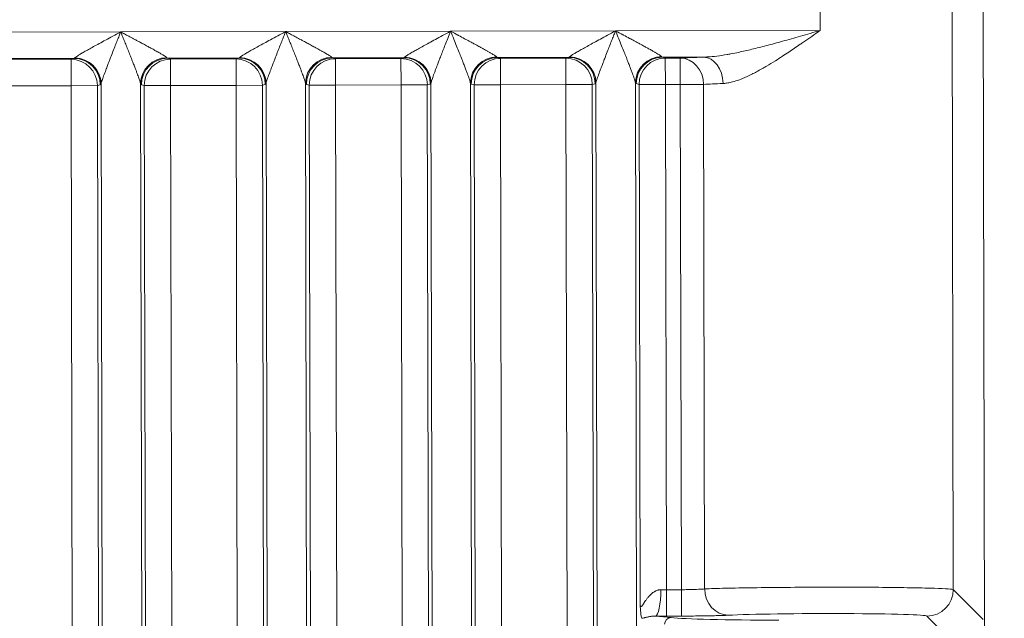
# Model space of a CAD drawing. Header units: inches. Extents: x 1 to 669, y 0 to 417.
# Tile 255 of 256: x 324.232 to 325.627, y 288.758 to 289.606. Entities that reach past the tile are written whole.
import ezdxf

# ---------------------------------------------------------------- set-up
doc = ezdxf.new("R2010")
doc.units = ezdxf.units.IN
doc.header["$LTSCALE"] = 12
doc.header["$MEASUREMENT"] = 0
doc.layers.get('0').update_dxf_attribs({"linetype": 'CONTINUOUS'})
doc.layers.add('D', color=2, linetype='CONTINUOUS')
doc.layers.add('X', color=1, linetype='CONTINUOUS')
doc.styles.get("Standard").update_dxf_attribs({"font": 'SIMPLEX.SHX', "width": 0.875})
doc.dimstyles.new('STANDARD$0', dxfattribs={"dimscale": 32, "dimtxt": 0.09375, "dimasz": 0.0625, "dimexe": 0.03125, "dimexo": 0.03125, "dimgap": 0.03125, "dimtad": 1, "dimtih": 1, "dimtoh": 1, "dimdec": 4, "dimzin": 12, "dimdsep": 46, "dimlunit": 5, "dimtxsty": 'Standard', "dimcen": -0.03125, "dimclrd": 256, "dimclre": 256, "dimclrt": 256, "dimadec": 0, "dimazin": 0, "dimtfac": 0.875, "dimtdec": 4, "dimtofl": 0, "dimtmove": 0, "dimatfit": 3, "dimfxl": 0, "dimtolj": 1, "dimtzin": 12, "dimlwd": 13, "dimlwe": 13, "dimarcsym": 0})

# ---------------------------------------------------------------- blocks, each defined once
blk = doc.blocks.new('*D70')
at = {"layer": 'D', "lineweight": 13}
for p, q in [((326.4905, 290.2836), (424.5308, 290.2836)), ((423.5308, 288.2836), (423.5308, 251.8455)), ((423.5308, 170.7758), (423.5308, 243.7205)), ((367.385, 168.7758), (424.5308, 168.7758))]:
    blk.add_line(p, q, dxfattribs=at)
at = {"layer": 'D'}
for points in [[(423.1975, 288.2836), (423.8642, 288.2836), (423.5308, 290.2836)], [(423.1975, 170.7758), (423.8642, 170.7758), (423.5308, 168.7758)]]:
    blk.add_solid(points, dxfattribs=at)
at = {"layer": 'D', "insert": (423.5308, 247.783), "char_height": 3, "attachment_point": 5}
blk.add_mtext('\\A1;121{\\H0.875x;\\S1/2;}{}{\\C2;%%p1}', dxfattribs=at)
blk = doc.blocks.new('GASTRAIN RIGHT')
at = {"layer": 'X', "lineweight": 0}
for p, q in [((304.7834, 302.2488), (304.783, 302.4708)), ((304.9719, 301.4574), (304.9698, 302.4712)), ((305.0217, 298.7519), (305.0139, 302.4713)), ((303.5594, 302.2462), (303.793, 302.2467)), ((303.793, 302.2467), (304.0265, 302.2472)), ((304.0265, 302.2472), (304.2601, 302.2477)), ((304.2601, 302.2477), (304.4937, 302.2482)), ((304.4937, 302.2482), (304.7834, 302.2488)), ((303.6258, 302.209), (303.7267, 302.2092)), ((303.6299, 302.2078), (303.7227, 302.208)), ((303.7267, 302.2092), (303.7227, 302.208)), ((303.7227, 302.1706), (303.7227, 302.208)), ((303.8593, 302.2095), (303.9603, 302.2097)), ((303.8634, 302.2083), (303.8593, 302.2095)), ((303.9562, 302.2084), (303.8634, 302.2083)), ((303.8635, 302.1709), (303.8634, 302.2083)), ((303.9603, 302.2097), (303.9562, 302.2084)), ((303.9563, 302.1711), (303.9562, 302.2084)), ((304.0929, 302.21), (304.1939, 302.2102)), ((304.097, 302.2087), (304.0929, 302.21)), ((304.1898, 302.2089), (304.097, 302.2087)), ((304.0971, 302.1714), (304.097, 302.2087)), ((304.1939, 302.2102), (304.1898, 302.2089)), ((304.1899, 302.1716), (304.1898, 302.2089)), ((304.3265, 302.2104), (304.4274, 302.2107)), ((304.3306, 302.2092), (304.3265, 302.2104)), ((304.3306, 302.2092), (304.4234, 302.2094)), ((304.3306, 302.1719), (304.3306, 302.2092)), ((304.4274, 302.2107), (304.4234, 302.2094)), ((304.4234, 302.1721), (304.4234, 302.2094)), ((304.56, 302.2109), (304.6182, 302.2111)), ((304.5641, 302.2097), (304.56, 302.2109)), ((304.5641, 302.2097), (304.5852, 302.2098)), ((304.5642, 302.1724), (304.5641, 302.2097)), ((304.5853, 302.1724), (304.5852, 302.2098)), ((303.828, 298.8431), (303.821, 302.1735)), ((304.0057, 298.8435), (303.9988, 302.1739)), ((304.0616, 298.8436), (304.0546, 302.174)), ((304.2323, 302.1744), (304.2393, 298.844)), ((304.2951, 298.8441), (304.2882, 302.1745)), ((304.4659, 302.1749), (304.4729, 298.8445)), ((304.5287, 298.8446), (304.5217, 302.175)), ((304.527, 302.1723), (304.5229, 302.1735)), ((303.7227, 302.1706), (303.6299, 302.1704)), ((303.76, 302.1707), (303.7227, 302.1706)), ((303.7227, 302.1706), (303.7296, 298.8669)), ((303.76, 302.1707), (303.7641, 302.1719)), ((303.76, 302.1707), (303.7669, 298.867)), ((303.7652, 302.1734), (303.7722, 298.843)), ((303.8263, 302.1708), (303.8222, 302.172)), ((303.8635, 302.1709), (303.8263, 302.1708)), ((303.8332, 298.8671), (303.8263, 302.1708)), ((303.8635, 302.1709), (303.9563, 302.1711)), ((303.8704, 298.8672), (303.8635, 302.1709)), ((303.9935, 302.1712), (303.9563, 302.1711)), ((303.9632, 298.8674), (303.9563, 302.1711)), ((303.9935, 302.1712), (303.9976, 302.1724)), ((303.9935, 302.1712), (304.0004, 298.8675)), ((304.0598, 302.1713), (304.0558, 302.1725)), ((304.0971, 302.1714), (304.0598, 302.1713)), ((304.0668, 298.8676), (304.0598, 302.1713)), ((304.0971, 302.1714), (304.1899, 302.1716)), ((304.104, 298.8677), (304.0971, 302.1714)), ((304.2271, 302.1717), (304.1899, 302.1716)), ((304.1968, 298.8679), (304.1899, 302.1716)), ((304.2271, 302.1717), (304.2312, 302.1729)), ((304.234, 298.868), (304.2271, 302.1717)), ((304.2934, 302.1718), (304.2893, 302.173)), ((304.3306, 302.1719), (304.2934, 302.1718)), ((304.3003, 298.8681), (304.2934, 302.1718)), ((304.4234, 302.1721), (304.3306, 302.1719)), ((304.3306, 302.1719), (304.3376, 298.8682)), ((304.4303, 298.8684), (304.4234, 302.1721)), ((304.4607, 302.1721), (304.4234, 302.1721)), ((304.4607, 302.1721), (304.4648, 302.1734)), ((304.4607, 302.1721), (304.4676, 298.8684)), ((304.5642, 302.1724), (304.527, 302.1723)), ((304.5285, 301.4355), (304.527, 302.1723)), ((304.5657, 301.4573), (304.5642, 302.1724)), ((304.5853, 302.1724), (304.5642, 302.1724)), ((304.6183, 302.1725), (304.5853, 302.1724)), ((304.5868, 301.4573), (304.5853, 302.1724)), ((304.6183, 302.1725), (304.6198, 301.4584)), ((304.5657, 301.4573), (304.5868, 301.4573)), ((304.5657, 301.4573), (304.5658, 301.4199)), ((304.5869, 301.4199), (304.5868, 301.4573)), ((305.0142, 301.4153), (304.9719, 301.4574)), ((304.5722, 301.4177), (304.5501, 301.4199)), ((304.5869, 301.4199), (304.5658, 301.4199)), ((304.9346, 301.42), (304.975, 301.3798))]:
    blk.add_line(p, q, dxfattribs=at)
at = {"layer": 'X', "lineweight": 0, "extrusion": (-2.21332e-16, -4.63036e-19, -1)}
for centre in [(303.7227, 302.1706), (303.9563, 302.1711), (304.1899, 302.1716), (304.4234, 302.1721)]:
    blk.add_ellipse(centre, major_axis=(-0.0108, 0.0358), ratio=0.995856, start_param=0.291963, end_param=1.860478, dxfattribs=at)
at = {"layer": 'X', "lineweight": 0, "extrusion": (0, 0, -1)}
for centre, major_axis, ratio, start_param, end_param in [((303.7265, 302.2476), (0.0001, -0.0384), 0.172351, -0.199859, -0.025696), ((303.8594, 302.2479), (0.0001, -0.0384), 0.17234, 0.025729, 0.199845), ((303.9601, 302.2481), (0.0001, -0.0384), 0.172351, -0.199859, -0.025696), ((304.093, 302.2484), (0.0001, -0.0384), 0.17234, 0.025729, 0.199845), ((304.1936, 302.2486), (0.0001, -0.0384), 0.172338, -0.199883, -0.025706), ((304.3266, 302.2489), (0.0001, -0.0385), 0.172355, 0.025763, 0.199678), ((304.4272, 302.2491), (0.0001, -0.0384), 0.172351, -0.199859, -0.025696), ((304.5601, 302.2494), (0.0001, -0.0385), 0.172355, 0.025763, 0.199678), ((303.9973, 302.2475), (0.0002, -0.0752), 0.087117, -0.202065, -0.025906), ((304.2893, 302.2478), (0.0002, -0.0748), 0.087156, 0.02552, 0.20244), ((304.4644, 302.2485), (0.0002, -0.0752), 0.087117, -0.202065, -0.025906), ((304.5229, 302.2483), (0.0002, -0.0748), 0.087156, 0.025521, 0.20244), ((303.7637, 302.247), (0.0002, -0.0752), 0.087117, -0.202065, -0.025906)]:
    blk.add_ellipse(centre, major_axis=major_axis, ratio=ratio, start_param=start_param, end_param=end_param, dxfattribs=at)
at = {"layer": 'X', "lineweight": 0}
for centre, major_axis, ratio, start_param, end_param in [((303.7268, 302.1718), (-0.0108, 0.0358), 0.995856, -1.860481, -0.291963), ((303.9604, 302.1723), (-0.0108, 0.0358), 0.995856, -1.860481, -0.291963), ((303.9615, 302.1738), (-0.0344, 0.0146), 0.975991, -2.730483, -1.177187), ((304.194, 302.1728), (-0.0108, 0.0358), 0.995856, -1.860477, -0.291967), ((304.1951, 302.1743), (-0.0344, 0.0146), 0.97596, -2.730269, -1.176981), ((304.4275, 302.1733), (-0.0108, 0.0358), 0.995856, -1.860481, -0.291963), ((304.5601, 302.1736), (0.0106, 0.0358), 0.995856, 0.291963, 1.860478), ((304.7837, 302.2074), (-0.2244, -0.0005), 0.026186, -0.741249, -0.485437), ((303.8222, 302.2471), (0.0001, -0.0751), 0.087149, -0.202098, -0.025787), ((304.0558, 302.2476), (0.0001, -0.0751), 0.087149, -0.202098, -0.025787), ((304.2308, 302.2479), (0.0002, -0.0751), 0.087144, 0.025754, 0.202145), ((304.55, 301.4573), (-0.0001, -0.0374), 0.210134, 0.026761, 1.571982), ((304.9345, 301.4573), (0.0264, 0.0265), 0.999315, -2.356058, -0.785741), ((304.5722, 301.4084), (0.00093, 0.0093), 0.968272, 0.104543, 1.669229), ((304.5722, 301.4084), (-0.00002, 0.00934), 0.00005, 0, 0.000209)]:
    blk.add_ellipse(centre, major_axis=major_axis, ratio=ratio, start_param=start_param, end_param=end_param, dxfattribs=at)
at = {"layer": 'X', "lineweight": 0, "extrusion": (-2.21297e-16, -4.62931e-19, -1)}
for centre in [(303.728, 302.1733), (304.4287, 302.1748)]:
    blk.add_ellipse(centre, major_axis=(0.0344, -0.0146), ratio=0.975986, start_param=-1.964462, end_param=-0.411195, dxfattribs=at)
at = {"layer": 'X', "lineweight": 0, "extrusion": (-2.21341e-16, 3.48603e-18, -1)}
for centre in [(303.8583, 302.1736), (304.0918, 302.1741)]:
    blk.add_ellipse(centre, major_axis=(0.0344, 0.0147), ratio=0.97596, start_param=-2.73019, end_param=-1.17694, dxfattribs=at)
at = {"layer": 'X', "lineweight": 0, "extrusion": (-2.21334e-16, 4.05063e-20, -1)}
for centre in [(303.8594, 302.1721), (304.093, 302.1726)]:
    blk.add_ellipse(centre, major_axis=(0.0106, 0.0358), ratio=0.995856, start_param=-1.860476, end_param=-0.291967, dxfattribs=at)
at = {"layer": 'X', "lineweight": 0, "extrusion": (-2.21334e-16, 4.01781e-20, -1)}
for centre in [(303.8635, 302.1709), (304.0971, 302.1714), (304.3306, 302.1719)]:
    blk.add_ellipse(centre, major_axis=(0.0106, 0.0358), ratio=0.995856, start_param=-1.860478, end_param=-0.291963, dxfattribs=at)
at = {"layer": 'X', "lineweight": 0, "extrusion": (-2.21341e-16, 3.48543e-18, -1)}
blk.add_ellipse((304.3254, 302.1746), major_axis=(0.0344, 0.0147), ratio=0.975961, start_param=-2.730195, end_param=-1.176939, dxfattribs=at)
at = {"layer": 'X', "lineweight": 0, "extrusion": (-2.21334e-16, 4.02589e-20, -1)}
blk.add_ellipse((304.3265, 302.1731), major_axis=(0.0106, 0.0358), ratio=0.995856, start_param=-1.860478, end_param=-0.291963, dxfattribs=at)
at = {"layer": 'X', "lineweight": 0, "extrusion": (-2.21341e-16, 3.48542e-18, -1)}
blk.add_ellipse((304.559, 302.1751), major_axis=(0.0344, 0.0147), ratio=0.975961, start_param=-2.730195, end_param=-1.176939, dxfattribs=at)
at = {"layer": 'X', "lineweight": 0, "extrusion": (-2.21334e-16, 4.01782e-20, -1)}
blk.add_ellipse((304.5642, 302.1724), major_axis=(0.0106, 0.0358), ratio=0.995856, start_param=-1.860478, end_param=-0.291963, dxfattribs=at)
at = {"layer": 'X', "lineweight": 0, "extrusion": (-2.09917e-16, -4.36343e-19, -1)}
blk.add_ellipse((304.5853, 302.1724), major_axis=(-0.0019, 0.0373), ratio=0.884219, start_param=0.056025, end_param=1.614604, dxfattribs=at)
at = {"layer": 'X', "lineweight": 0, "extrusion": (-2.51736e-16, -5.28399e-19, -1)}
blk.add_ellipse((304.6182, 302.1737), major_axis=(-0.0011, 0.0374), ratio=0.737326, start_param=0.038744, end_param=1.591862, dxfattribs=at)
at = {"layer": 'X', "lineweight": 0, "extrusion": (-2.64368e-16, -8.75188e-16, -1)}
blk.add_ellipse((304.7837, 302.1701), major_axis=(0.1869, 0.0004), ratio=0.031371, start_param=-2.656282, end_param=-2.400348, dxfattribs=at)
at = {"layer": 'X', "lineweight": 0, "extrusion": (-2.22869e-16, 1.68212e-19, -1)}
blk.add_ellipse((304.5657, 301.4592), major_axis=(-0.0374, -0.0001), ratio=0.0523, start_param=-1.570647, end_param=-1.358929, dxfattribs=at)
at = {"layer": 'X', "lineweight": 0, "extrusion": (-2.09916e-16, -4.41655e-19, -1)}
blk.add_ellipse((304.6529, 301.4585), major_axis=(0.0019, -0.0373), ratio=0.884232, start_param=0.056026, end_param=1.614615, dxfattribs=at)
at = {"layer": 'X', "lineweight": 0, "extrusion": (-2.44682e-16, -2.96795e-15, -1)}
blk.add_ellipse((304.7852, 301.4196), major_axis=(0.1495, 0.0003), ratio=0.026162, start_param=-2.656293, end_param=-0.025783, dxfattribs=at)
at = {"layer": 'X', "lineweight": 0, "extrusion": (-2.2287e-16, 1.53199e-18, -1)}
blk.add_ellipse((304.5658, 301.4219), major_axis=(-0.0749, -0.0002), ratio=0.027039, start_param=-1.570551, end_param=-1.359331, dxfattribs=at)
at = {"layer": 'X', "lineweight": 0, "extrusion": (-2.22827e-16, 2.24272e-15, -1)}
blk.add_ellipse((304.7804, 301.4195), major_axis=(-0.2149, -0.0004), ratio=0.026091, start_param=-1.308875, end_param=-0.251093, dxfattribs=at)
at = {"layer": 'X', "lineweight": 0}
for points, knots in [([(303.7279, 302.2099), (303.7282, 302.2103), (303.7287, 302.2107), (303.7294, 302.2112), (303.7301, 302.2117), (303.731, 302.2124), (303.7322, 302.2131), (303.7333, 302.2138), (303.7346, 302.2146), (303.7362, 302.2155), (303.7377, 302.2164), (303.7394, 302.2174), (303.7413, 302.2185), (303.7431, 302.2196), (303.7452, 302.2207), (303.7474, 302.2219), (303.7496, 302.2232), (303.7519, 302.2245), (303.7544, 302.2259), (303.757, 302.2272), (303.7597, 302.2287), (303.7625, 302.2303), (303.7654, 302.2318), (303.7684, 302.2335), (303.7716, 302.2352), (303.7748, 302.2369), (303.7782, 302.2387), (303.7817, 302.2406), (303.7853, 302.2426), (303.789, 302.2446), (303.793, 302.2467)], [0, 0, 0, 0, 0.1, 0.1, 0.1, 0.2, 0.2, 0.2, 0.3, 0.3, 0.3, 0.4, 0.4, 0.4, 0.5, 0.5, 0.5, 0.6, 0.6, 0.6, 0.7, 0.7, 0.7, 0.8, 0.8, 0.8, 0.9, 0.9, 0.9, 1, 1, 1, 1]), ([(303.7652, 302.1734), (303.7653, 302.1742), (303.7656, 302.1752), (303.766, 302.1764), (303.7665, 302.1782), (303.7673, 302.1803), (303.7681, 302.1826), (303.769, 302.1852), (303.7701, 302.188), (303.7712, 302.1909), (303.772, 302.1931), (303.7729, 302.1954), (303.7738, 302.1978), (303.7741, 302.1988), (303.7745, 302.1998), (303.7749, 302.2008), (303.7754, 302.2022), (303.776, 302.2037), (303.7765, 302.2051), (303.7772, 302.2069), (303.7779, 302.2086), (303.7785, 302.2104), (303.7797, 302.2134), (303.7809, 302.2163), (303.782, 302.2192), (303.7831, 302.222), (303.7842, 302.2247), (303.7852, 302.2274), (303.7862, 302.2298), (303.7872, 302.2322), (303.7881, 302.2346), (303.789, 302.2368), (303.7899, 302.2389), (303.7907, 302.2411), (303.7915, 302.2429), (303.7922, 302.2448), (303.793, 302.2467)], [0, 0, 0, 0, 0.065108, 0.065108, 0.065108, 0.167288, 0.167288, 0.167288, 0.286936, 0.286936, 0.286936, 0.375479, 0.375479, 0.375479, 0.412113, 0.412113, 0.412113, 0.465503, 0.465503, 0.465503, 0.530813, 0.530813, 0.530813, 0.643816, 0.643816, 0.643816, 0.748915, 0.748915, 0.748915, 0.84404, 0.84404, 0.84404, 0.927885, 0.927885, 0.927885, 1, 1, 1, 1]), ([(303.793, 302.2467), (303.7937, 302.2448), (303.7945, 302.243), (303.7952, 302.2411), (303.7961, 302.2389), (303.797, 302.2367), (303.7979, 302.2346), (303.7988, 302.2322), (303.7998, 302.2298), (303.8008, 302.2274), (303.8018, 302.2249), (303.8028, 302.2224), (303.8038, 302.2199), (303.8047, 302.2175), (303.8057, 302.2151), (303.8067, 302.2126), (303.8076, 302.2103), (303.8085, 302.208), (303.8094, 302.2057), (303.8102, 302.2036), (303.811, 302.2015), (303.8118, 302.1995), (303.8125, 302.1977), (303.8132, 302.196), (303.8138, 302.1943), (303.8144, 302.1928), (303.815, 302.1913), (303.8155, 302.1899), (303.816, 302.1886), (303.8165, 302.1873), (303.8169, 302.1861), (303.8173, 302.185), (303.8178, 302.1839), (303.8181, 302.1828), (303.8185, 302.1818), (303.8188, 302.1809), (303.8191, 302.18), (303.8194, 302.1792), (303.8196, 302.1785), (303.8199, 302.1777), (303.8201, 302.1771), (303.8203, 302.1765), (303.8204, 302.1759), (303.8206, 302.1754), (303.8207, 302.1749), (303.8208, 302.1745), (303.8209, 302.1741), (303.821, 302.1738), (303.821, 302.1735)], [0, 0, 0, 0, 0.071861, 0.071861, 0.071861, 0.157265, 0.157265, 0.157265, 0.251155, 0.251155, 0.251155, 0.347871, 0.347871, 0.347871, 0.441908, 0.441908, 0.441908, 0.528628, 0.528628, 0.528628, 0.606356, 0.606356, 0.606356, 0.67467, 0.67467, 0.67467, 0.734322, 0.734322, 0.734322, 0.787322, 0.787322, 0.787322, 0.834774, 0.834774, 0.834774, 0.876867, 0.876867, 0.876867, 0.914023, 0.914023, 0.914023, 0.946864, 0.946864, 0.946864, 0.976725, 0.976725, 0.976725, 1, 1, 1, 1]), ([(303.8582, 302.2102), (303.8581, 302.2104), (303.8579, 302.2105), (303.8577, 302.2107), (303.8575, 302.2109), (303.8572, 302.2111), (303.8568, 302.2114), (303.8564, 302.2117), (303.856, 302.212), (303.8555, 302.2123), (303.855, 302.2126), (303.8545, 302.213), (303.8539, 302.2133), (303.8532, 302.2138), (303.8524, 302.2143), (303.8515, 302.2148), (303.851, 302.2151), (303.8505, 302.2154), (303.8499, 302.2158), (303.8495, 302.216), (303.8491, 302.2162), (303.8487, 302.2165), (303.8476, 302.2171), (303.8465, 302.2177), (303.8454, 302.2184), (303.8452, 302.2185), (303.845, 302.2186), (303.8448, 302.2187), (303.8437, 302.2193), (303.8426, 302.2199), (303.8415, 302.2206), (303.8406, 302.2211), (303.8396, 302.2216), (303.8387, 302.2221), (303.8381, 302.2225), (303.8374, 302.2228), (303.8368, 302.2232), (303.8351, 302.2241), (303.8334, 302.225), (303.8316, 302.226), (303.8314, 302.2261), (303.8313, 302.2262), (303.8312, 302.2262), (303.8292, 302.2273), (303.827, 302.2285), (303.8248, 302.2297), (303.8244, 302.2299), (303.8239, 302.2301), (303.8235, 302.2304), (303.8217, 302.2313), (303.8199, 302.2323), (303.818, 302.2333), (303.8168, 302.234), (303.8156, 302.2346), (303.8144, 302.2353), (303.8133, 302.2358), (303.8122, 302.2364), (303.8111, 302.2371), (303.8089, 302.2382), (303.8067, 302.2394), (303.8043, 302.2406), (303.8023, 302.2417), (303.8003, 302.2428), (303.7982, 302.2439), (303.7965, 302.2448), (303.7947, 302.2457), (303.793, 302.2467)], [0, 0, 0, 0, 0.043059, 0.043059, 0.043059, 0.095327, 0.095327, 0.095327, 0.148968, 0.148968, 0.148968, 0.2, 0.2, 0.2, 0.26441, 0.26441, 0.26441, 0.3, 0.3, 0.3, 0.326039, 0.326039, 0.326039, 0.389833, 0.389833, 0.389833, 0.4, 0.4, 0.4, 0.45666, 0.45666, 0.45666, 0.5, 0.5, 0.5, 0.52825, 0.52825, 0.52825, 0.6, 0.6, 0.6, 0.605221, 0.605221, 0.605221, 0.684411, 0.684411, 0.684411, 0.7, 0.7, 0.7, 0.761778, 0.761778, 0.761778, 0.8, 0.8, 0.8, 0.834177, 0.834177, 0.834177, 0.899158, 0.899158, 0.899158, 0.954868, 0.954868, 0.954868, 1, 1, 1, 1]), ([(303.9615, 302.2104), (303.9617, 302.2108), (303.9622, 302.2112), (303.9629, 302.2117), (303.9636, 302.2122), (303.9646, 302.2129), (303.9657, 302.2136), (303.9669, 302.2143), (303.9682, 302.2151), (303.9697, 302.216), (303.9712, 302.2169), (303.9729, 302.2179), (303.9748, 302.219), (303.9767, 302.2201), (303.9787, 302.2212), (303.9809, 302.2224), (303.9831, 302.2237), (303.9855, 302.225), (303.988, 302.2264), (303.9905, 302.2277), (303.9932, 302.2292), (303.9961, 302.2308), (303.9989, 302.2323), (304.002, 302.2339), (304.0051, 302.2357), (304.0083, 302.2374), (304.0117, 302.2392), (304.0153, 302.2411), (304.0188, 302.2431), (304.0226, 302.2451), (304.0265, 302.2472)], [0, 0, 0, 0, 0.1, 0.1, 0.1, 0.2, 0.2, 0.2, 0.3, 0.3, 0.3, 0.4, 0.4, 0.4, 0.5, 0.5, 0.5, 0.6, 0.6, 0.6, 0.7, 0.7, 0.7, 0.8, 0.8, 0.8, 0.9, 0.9, 0.9, 1, 1, 1, 1]), ([(303.9988, 302.1739), (303.9989, 302.1747), (303.9992, 302.1757), (303.9995, 302.1769), (304.0001, 302.1787), (304.0008, 302.1808), (304.0016, 302.1831), (304.0026, 302.1857), (304.0036, 302.1885), (304.0048, 302.1914), (304.0056, 302.1936), (304.0064, 302.1959), (304.0073, 302.1983), (304.0077, 302.1993), (304.0081, 302.2003), (304.0084, 302.2013), (304.009, 302.2027), (304.0095, 302.2042), (304.0101, 302.2056), (304.0107, 302.2074), (304.0114, 302.2091), (304.0121, 302.2108), (304.0133, 302.2138), (304.0144, 302.2168), (304.0156, 302.2197), (304.0167, 302.2225), (304.0177, 302.2252), (304.0188, 302.2278), (304.0198, 302.2303), (304.0207, 302.2327), (304.0217, 302.2351), (304.0226, 302.2373), (304.0234, 302.2394), (304.0243, 302.2416), (304.025, 302.2434), (304.0258, 302.2453), (304.0265, 302.2472)], [0, 0, 0, 0, 0.0651081, 0.0651081, 0.0651081, 0.1672879, 0.1672879, 0.1672879, 0.2869362, 0.2869362, 0.2869362, 0.3754792, 0.3754792, 0.3754792, 0.4121131, 0.4121131, 0.4121131, 0.4655029, 0.4655029, 0.4655029, 0.530813, 0.530813, 0.530813, 0.6438162, 0.6438162, 0.6438162, 0.7489154, 0.7489154, 0.7489154, 0.8440397, 0.8440397, 0.8440397, 0.9278853, 0.9278853, 0.9278853, 1, 1, 1, 1]), ([(304.0265, 302.2472), (304.0273, 302.2453), (304.028, 302.2434), (304.0288, 302.2416), (304.0297, 302.2394), (304.0306, 302.2372), (304.0314, 302.2351), (304.0324, 302.2327), (304.0334, 302.2303), (304.0343, 302.2279), (304.0353, 302.2254), (304.0363, 302.2229), (304.0373, 302.2204), (304.0383, 302.218), (304.0393, 302.2155), (304.0403, 302.2131), (304.0412, 302.2108), (304.0421, 302.2085), (304.043, 302.2061), (304.0438, 302.204), (304.0446, 302.202), (304.0454, 302.2), (304.0461, 302.1982), (304.0467, 302.1965), (304.0474, 302.1948), (304.048, 302.1933), (304.0485, 302.1918), (304.0491, 302.1904), (304.0496, 302.1891), (304.05, 302.1878), (304.0505, 302.1866), (304.0509, 302.1854), (304.0513, 302.1843), (304.0517, 302.1833), (304.052, 302.1823), (304.0524, 302.1814), (304.0527, 302.1805), (304.053, 302.1797), (304.0532, 302.1789), (304.0534, 302.1782), (304.0537, 302.1776), (304.0538, 302.177), (304.054, 302.1764), (304.0542, 302.1759), (304.0543, 302.1754), (304.0544, 302.175), (304.0545, 302.1746), (304.0546, 302.1743), (304.0546, 302.174)], [0, 0, 0, 0, 0.071861, 0.071861, 0.071861, 0.157265, 0.157265, 0.157265, 0.251155, 0.251155, 0.251155, 0.347871, 0.347871, 0.347871, 0.441908, 0.441908, 0.441908, 0.528628, 0.528628, 0.528628, 0.606356, 0.606356, 0.606356, 0.67467, 0.67467, 0.67467, 0.734322, 0.734322, 0.734322, 0.787322, 0.787322, 0.787322, 0.834774, 0.834774, 0.834774, 0.876867, 0.876867, 0.876867, 0.914023, 0.914023, 0.914023, 0.946864, 0.946864, 0.946864, 0.976725, 0.976725, 0.976725, 1, 1, 1, 1]), ([(304.0918, 302.2107), (304.0916, 302.2108), (304.0915, 302.211), (304.0913, 302.2112), (304.091, 302.2114), (304.0907, 302.2116), (304.0904, 302.2119), (304.09, 302.2122), (304.0896, 302.2125), (304.0891, 302.2128), (304.0886, 302.2131), (304.0881, 302.2135), (304.0875, 302.2138), (304.0868, 302.2143), (304.0859, 302.2148), (304.085, 302.2153), (304.0845, 302.2156), (304.084, 302.2159), (304.0835, 302.2163), (304.0831, 302.2165), (304.0827, 302.2167), (304.0822, 302.217), (304.0812, 302.2176), (304.0801, 302.2182), (304.0789, 302.2189), (304.0787, 302.219), (304.0786, 302.2191), (304.0784, 302.2192), (304.0773, 302.2198), (304.0762, 302.2204), (304.075, 302.2211), (304.0741, 302.2216), (304.0732, 302.2221), (304.0722, 302.2226), (304.0716, 302.223), (304.071, 302.2233), (304.0703, 302.2237), (304.0687, 302.2246), (304.067, 302.2255), (304.0651, 302.2265), (304.065, 302.2266), (304.0649, 302.2266), (304.0647, 302.2267), (304.0627, 302.2278), (304.0606, 302.229), (304.0584, 302.2302), (304.058, 302.2304), (304.0575, 302.2306), (304.0571, 302.2309), (304.0553, 302.2318), (304.0535, 302.2328), (304.0516, 302.2338), (304.0504, 302.2345), (304.0492, 302.2351), (304.048, 302.2358), (304.0469, 302.2363), (304.0458, 302.2369), (304.0446, 302.2375), (304.0425, 302.2387), (304.0402, 302.2399), (304.0379, 302.2411), (304.0359, 302.2422), (304.0339, 302.2433), (304.0318, 302.2444), (304.0301, 302.2453), (304.0283, 302.2462), (304.0265, 302.2472)], [0, 0, 0, 0, 0.043059, 0.043059, 0.043059, 0.095327, 0.095327, 0.095327, 0.148968, 0.148968, 0.148968, 0.2, 0.2, 0.2, 0.26441, 0.26441, 0.26441, 0.3, 0.3, 0.3, 0.326039, 0.326039, 0.326039, 0.389833, 0.389833, 0.389833, 0.4, 0.4, 0.4, 0.45666, 0.45666, 0.45666, 0.5, 0.5, 0.5, 0.52825, 0.52825, 0.52825, 0.6, 0.6, 0.6, 0.605221, 0.605221, 0.605221, 0.684411, 0.684411, 0.684411, 0.7, 0.7, 0.7, 0.761778, 0.761778, 0.761778, 0.8, 0.8, 0.8, 0.834177, 0.834177, 0.834177, 0.899158, 0.899158, 0.899158, 0.954868, 0.954868, 0.954868, 1, 1, 1, 1]), ([(304.195, 302.2109), (304.1953, 302.2112), (304.1958, 302.2117), (304.1965, 302.2122), (304.1972, 302.2127), (304.1982, 302.2133), (304.1993, 302.2141), (304.2004, 302.2148), (304.2018, 302.2156), (304.2033, 302.2165), (304.2048, 302.2174), (304.2065, 302.2184), (304.2084, 302.2195), (304.2103, 302.2205), (304.2123, 302.2217), (304.2145, 302.2229), (304.2167, 302.2241), (304.2191, 302.2254), (304.2216, 302.2268), (304.2241, 302.2282), (304.2268, 302.2297), (304.2296, 302.2312), (304.2325, 302.2328), (304.2355, 302.2344), (304.2387, 302.2362), (304.2419, 302.2379), (304.2453, 302.2397), (304.2488, 302.2416), (304.2524, 302.2435), (304.2562, 302.2456), (304.2601, 302.2477)], [0, 0, 0, 0, 0.1, 0.1, 0.1, 0.2, 0.2, 0.2, 0.3, 0.3, 0.3, 0.4, 0.4, 0.4, 0.5, 0.5, 0.5, 0.6, 0.6, 0.6, 0.7, 0.7, 0.7, 0.8, 0.8, 0.8, 0.9, 0.9, 0.9, 1, 1, 1, 1]), ([(304.2323, 302.1744), (304.2324, 302.1748), (304.2325, 302.1752), (304.2326, 302.1757), (304.2328, 302.1762), (304.2329, 302.1768), (304.2331, 302.1773), (304.2333, 302.178), (304.2335, 302.1788), (304.2338, 302.1796), (304.2341, 302.1805), (304.2344, 302.1814), (304.2348, 302.1824), (304.2352, 302.1835), (304.2356, 302.1846), (304.236, 302.1858), (304.2365, 302.1871), (304.237, 302.1885), (304.2376, 302.1899), (304.2381, 302.1914), (304.2387, 302.193), (304.2393, 302.1946), (304.2398, 302.1958), (304.2402, 302.197), (304.2407, 302.1982), (304.2409, 302.1988), (304.2411, 302.1994), (304.2414, 302.2), (304.2421, 302.202), (304.2429, 302.2041), (304.2436, 302.206), (304.2445, 302.2083), (304.2454, 302.2106), (304.2462, 302.2128), (304.2472, 302.2153), (304.2482, 302.2177), (304.2491, 302.2202), (304.2502, 302.2229), (304.2513, 302.2257), (304.2524, 302.2284), (304.2536, 302.2314), (304.2548, 302.2345), (304.256, 302.2375), (304.2574, 302.2409), (304.2587, 302.2442), (304.2601, 302.2477)], [0, 0, 0, 0, 0.031157, 0.031157, 0.031157, 0.064811, 0.064811, 0.064811, 0.103955, 0.103955, 0.103955, 0.149322, 0.149322, 0.149322, 0.201147, 0.201147, 0.201147, 0.259311, 0.259311, 0.259311, 0.323116, 0.323116, 0.323116, 0.368458, 0.368458, 0.368458, 0.391276, 0.391276, 0.391276, 0.465045, 0.465045, 0.465045, 0.548965, 0.548965, 0.548965, 0.643028, 0.643028, 0.643028, 0.74935, 0.74935, 0.74935, 0.868625, 0.868625, 0.868625, 1, 1, 1, 1]), ([(304.2601, 302.2477), (304.2616, 302.2439), (304.2631, 302.2403), (304.2646, 302.2366), (304.2659, 302.2333), (304.2673, 302.2299), (304.2686, 302.2266), (304.2698, 302.2236), (304.271, 302.2207), (304.2722, 302.2177), (304.2732, 302.2151), (304.2743, 302.2125), (304.2753, 302.2098), (304.2758, 302.2086), (304.2763, 302.2074), (304.2767, 302.2061), (304.2772, 302.2051), (304.2776, 302.204), (304.278, 302.203), (304.2787, 302.201), (304.2795, 302.199), (304.2803, 302.1971), (304.2809, 302.1953), (304.2816, 302.1936), (304.2822, 302.1919), (304.2828, 302.1904), (304.2834, 302.1889), (304.2839, 302.1874), (304.2844, 302.1861), (304.2849, 302.1848), (304.2853, 302.1836), (304.2857, 302.1826), (304.2861, 302.1815), (304.2864, 302.1805), (304.2867, 302.1797), (304.287, 302.1789), (304.2872, 302.1781), (304.2874, 302.1774), (304.2876, 302.1768), (304.2878, 302.1762), (304.2879, 302.1756), (304.2881, 302.175), (304.2882, 302.1745)], [0, 0, 0, 0, 0.1431514, 0.1431514, 0.1431514, 0.2743788, 0.2743788, 0.2743788, 0.3896213, 0.3896213, 0.3896213, 0.488627, 0.488627, 0.488627, 0.5349626, 0.5349626, 0.5349626, 0.5739202, 0.5739202, 0.5739202, 0.6508588, 0.6508588, 0.6508588, 0.7203809, 0.7203809, 0.7203809, 0.7824089, 0.7824089, 0.7824089, 0.8367949, 0.8367949, 0.8367949, 0.8839701, 0.8839701, 0.8839701, 0.9245731, 0.9245731, 0.9245731, 0.9596594, 0.9596594, 0.9596594, 1, 1, 1, 1]), ([(304.3253, 302.2112), (304.3253, 302.2113), (304.3252, 302.2113), (304.3252, 302.2114), (304.325, 302.2116), (304.3247, 302.2118), (304.3244, 302.2121), (304.3242, 302.2122), (304.324, 302.2123), (304.3238, 302.2125), (304.3236, 302.2126), (304.3234, 302.2128), (304.3231, 302.213), (304.3225, 302.2134), (304.3219, 302.2138), (304.3212, 302.2142), (304.3205, 302.2147), (304.3196, 302.2152), (304.3187, 302.2157), (304.3182, 302.2161), (304.3176, 302.2164), (304.317, 302.2167), (304.3166, 302.217), (304.316, 302.2173), (304.3155, 302.2176), (304.3144, 302.2183), (304.3132, 302.219), (304.3119, 302.2197), (304.3118, 302.2197), (304.3117, 302.2198), (304.3116, 302.2199), (304.3102, 302.2207), (304.3086, 302.2215), (304.307, 302.2225), (304.3066, 302.2227), (304.3062, 302.2229), (304.3058, 302.2231), (304.3045, 302.2238), (304.3031, 302.2246), (304.3016, 302.2254), (304.3007, 302.2259), (304.2997, 302.2265), (304.2987, 302.227), (304.2976, 302.2276), (304.2965, 302.2282), (304.2954, 302.2288), (304.2938, 302.2296), (304.2923, 302.2305), (304.2906, 302.2314), (304.2898, 302.2318), (304.289, 302.2322), (304.2882, 302.2327), (304.286, 302.2338), (304.2838, 302.235), (304.2815, 302.2362), (304.281, 302.2365), (304.2804, 302.2368), (304.2799, 302.2371), (304.2772, 302.2386), (304.2743, 302.2401), (304.2714, 302.2417), (304.2711, 302.2418), (304.2708, 302.242), (304.2705, 302.2422), (304.2672, 302.2439), (304.2637, 302.2458), (304.2601, 302.2477)], [0, 0, 0, 0, 0.0175197, 0.0175197, 0.0175197, 0.0733347, 0.0733347, 0.0733347, 0.1, 0.1, 0.1, 0.1321361, 0.1321361, 0.1321361, 0.1948381, 0.1948381, 0.1948381, 0.261636, 0.261636, 0.261636, 0.3, 0.3, 0.3, 0.3321078, 0.3321078, 0.3321078, 0.4, 0.4, 0.4, 0.4058178, 0.4058178, 0.4058178, 0.482077, 0.482077, 0.482077, 0.5, 0.5, 0.5, 0.5607809, 0.5607809, 0.5607809, 0.6, 0.6, 0.6, 0.6427593, 0.6427593, 0.6427593, 0.7, 0.7, 0.7, 0.7283785, 0.7283785, 0.7283785, 0.8, 0.8, 0.8, 0.8173757, 0.8173757, 0.8173757, 0.9, 0.9, 0.9, 0.9085894, 0.9085894, 0.9085894, 1, 1, 1, 1]), ([(304.4286, 302.2114), (304.4289, 302.2117), (304.4294, 302.2122), (304.4301, 302.2127), (304.4308, 302.2132), (304.4317, 302.2138), (304.4329, 302.2146), (304.434, 302.2153), (304.4353, 302.2161), (304.4369, 302.217), (304.4384, 302.2179), (304.4401, 302.2189), (304.442, 302.22), (304.4438, 302.221), (304.4459, 302.2222), (304.4481, 302.2234), (304.4503, 302.2246), (304.4526, 302.2259), (304.4552, 302.2273), (304.4577, 302.2287), (304.4604, 302.2302), (304.4632, 302.2317), (304.4661, 302.2333), (304.4691, 302.2349), (304.4723, 302.2366), (304.4755, 302.2384), (304.4789, 302.2402), (304.4824, 302.2421), (304.486, 302.244), (304.4897, 302.2461), (304.4937, 302.2482)], [0, 0, 0, 0, 0.1, 0.1, 0.1, 0.2, 0.2, 0.2, 0.3, 0.3, 0.3, 0.4, 0.4, 0.4, 0.5, 0.5, 0.5, 0.6, 0.6, 0.6, 0.7, 0.7, 0.7, 0.8, 0.8, 0.8, 0.9, 0.9, 0.9, 1, 1, 1, 1]), ([(304.4659, 302.1749), (304.466, 302.1757), (304.4663, 302.1767), (304.4667, 302.1779), (304.4672, 302.1797), (304.468, 302.1818), (304.4688, 302.184), (304.4697, 302.1867), (304.4708, 302.1895), (304.4719, 302.1924), (304.4727, 302.1946), (304.4736, 302.1969), (304.4745, 302.1992), (304.4748, 302.2002), (304.4752, 302.2012), (304.4756, 302.2022), (304.4761, 302.2037), (304.4767, 302.2051), (304.4772, 302.2066), (304.4779, 302.2083), (304.4786, 302.2101), (304.4792, 302.2118), (304.4804, 302.2148), (304.4816, 302.2178), (304.4827, 302.2207), (304.4838, 302.2234), (304.4849, 302.2261), (304.4859, 302.2288), (304.4869, 302.2313), (304.4879, 302.2337), (304.4888, 302.2361), (304.4897, 302.2382), (304.4906, 302.2404), (304.4914, 302.2426), (304.4922, 302.2444), (304.4929, 302.2463), (304.4937, 302.2482)], [0, 0, 0, 0, 0.065108, 0.065108, 0.065108, 0.167288, 0.167288, 0.167288, 0.286936, 0.286936, 0.286936, 0.375479, 0.375479, 0.375479, 0.412113, 0.412113, 0.412113, 0.465503, 0.465503, 0.465503, 0.530813, 0.530813, 0.530813, 0.643816, 0.643816, 0.643816, 0.748915, 0.748915, 0.748915, 0.84404, 0.84404, 0.84404, 0.927885, 0.927885, 0.927885, 1, 1, 1, 1]), ([(304.4937, 302.2482), (304.4952, 302.2444), (304.4967, 302.2408), (304.4981, 302.2371), (304.4995, 302.2338), (304.5008, 302.2304), (304.5022, 302.2271), (304.5034, 302.2241), (304.5046, 302.2212), (304.5058, 302.2182), (304.5068, 302.2156), (304.5078, 302.213), (304.5089, 302.2103), (304.5093, 302.2091), (304.5098, 302.2079), (304.5103, 302.2066), (304.5107, 302.2056), (304.5111, 302.2045), (304.5115, 302.2035), (304.5123, 302.2015), (304.5131, 302.1995), (304.5138, 302.1975), (304.5145, 302.1958), (304.5152, 302.1941), (304.5158, 302.1924), (304.5164, 302.1908), (304.517, 302.1893), (304.5175, 302.1879), (304.518, 302.1866), (304.5184, 302.1853), (304.5189, 302.1841), (304.5193, 302.183), (304.5196, 302.182), (304.52, 302.181), (304.5203, 302.1802), (304.5205, 302.1794), (304.5208, 302.1786), (304.521, 302.1779), (304.5212, 302.1773), (304.5213, 302.1767), (304.5215, 302.1761), (304.5216, 302.1755), (304.5217, 302.175)], [0, 0, 0, 0, 0.1431519, 0.1431519, 0.1431519, 0.2743797, 0.2743797, 0.2743797, 0.3896226, 0.3896226, 0.3896226, 0.4886285, 0.4886285, 0.4886285, 0.5349626, 0.5349626, 0.5349626, 0.5739219, 0.5739219, 0.5739219, 0.6508606, 0.6508606, 0.6508606, 0.7203829, 0.7203829, 0.7203829, 0.782411, 0.782411, 0.782411, 0.8367971, 0.8367971, 0.8367971, 0.8839723, 0.8839723, 0.8839723, 0.9245754, 0.9245754, 0.9245754, 0.9596617, 0.9596617, 0.9596617, 1, 1, 1, 1]), ([(304.5589, 302.2117), (304.5588, 302.2117), (304.5588, 302.2118), (304.5587, 302.2119), (304.5585, 302.2121), (304.5583, 302.2123), (304.5579, 302.2125), (304.5578, 302.2127), (304.5576, 302.2128), (304.5574, 302.2129), (304.5572, 302.2131), (304.5569, 302.2133), (304.5566, 302.2135), (304.5561, 302.2138), (304.5555, 302.2143), (304.5548, 302.2147), (304.554, 302.2152), (304.5532, 302.2157), (304.5523, 302.2162), (304.5518, 302.2166), (304.5512, 302.2169), (304.5506, 302.2172), (304.5501, 302.2175), (304.5496, 302.2178), (304.5491, 302.2181), (304.548, 302.2188), (304.5468, 302.2195), (304.5455, 302.2202), (304.5454, 302.2202), (304.5453, 302.2203), (304.5452, 302.2204), (304.5437, 302.2212), (304.5422, 302.222), (304.5405, 302.2229), (304.5402, 302.2232), (304.5398, 302.2234), (304.5394, 302.2236), (304.538, 302.2243), (304.5366, 302.2251), (304.5352, 302.2259), (304.5342, 302.2264), (304.5333, 302.2269), (304.5323, 302.2275), (304.5312, 302.2281), (304.5301, 302.2287), (304.5289, 302.2293), (304.5274, 302.2301), (304.5258, 302.231), (304.5242, 302.2319), (304.5234, 302.2323), (304.5226, 302.2327), (304.5217, 302.2332), (304.5196, 302.2343), (304.5174, 302.2355), (304.5151, 302.2367), (304.5146, 302.237), (304.514, 302.2373), (304.5134, 302.2376), (304.5107, 302.2391), (304.5079, 302.2406), (304.5049, 302.2422), (304.5046, 302.2423), (304.5043, 302.2425), (304.504, 302.2426), (304.5007, 302.2444), (304.4973, 302.2462), (304.4937, 302.2482)], [0, 0, 0, 0, 0.0175156, 0.0175156, 0.0175156, 0.0733306, 0.0733306, 0.0733306, 0.1, 0.1, 0.1, 0.1321324, 0.1321324, 0.1321324, 0.1948347, 0.1948347, 0.1948347, 0.261633, 0.261633, 0.261633, 0.3, 0.3, 0.3, 0.3321052, 0.3321052, 0.3321052, 0.4, 0.4, 0.4, 0.4058156, 0.4058156, 0.4058156, 0.482075, 0.482075, 0.482075, 0.5, 0.5, 0.5, 0.5607792, 0.5607792, 0.5607792, 0.6, 0.6, 0.6, 0.642758, 0.642758, 0.642758, 0.7, 0.7, 0.7, 0.7283775, 0.7283775, 0.7283775, 0.8, 0.8, 0.8, 0.817375, 0.817375, 0.817375, 0.9, 0.9, 0.9, 0.9085891, 0.9085891, 0.9085891, 1, 1, 1, 1]), ([(304.7834, 302.2488), (304.7741, 302.246), (304.7647, 302.2433), (304.7554, 302.2406), (304.7469, 302.2382), (304.7385, 302.2358), (304.73, 302.2335), (304.7224, 302.2313), (304.7147, 302.2293), (304.7071, 302.2273), (304.7002, 302.2255), (304.6933, 302.2237), (304.6865, 302.2221), (304.6803, 302.2206), (304.6741, 302.2191), (304.668, 302.2178), (304.6642, 302.217), (304.6604, 302.2163), (304.6566, 302.2156), (304.6549, 302.2153), (304.6532, 302.2149), (304.6515, 302.2147), (304.6466, 302.2138), (304.6418, 302.2131), (304.637, 302.2125), (304.6327, 302.2119), (304.6284, 302.2115), (304.6242, 302.2113), (304.6222, 302.2112), (304.6202, 302.2111), (304.6182, 302.2111)], [0, 0, 0, 0, 0.167472, 0.167472, 0.167472, 0.318386, 0.318386, 0.318386, 0.454777, 0.454777, 0.454777, 0.578224, 0.578224, 0.578224, 0.68956, 0.68956, 0.68956, 0.758858, 0.758858, 0.758858, 0.789925, 0.789925, 0.789925, 0.880162, 0.880162, 0.880162, 0.960713, 0.960713, 0.960713, 1, 1, 1, 1]), ([(304.6458, 302.1738), (304.6474, 302.1738), (304.6491, 302.1739), (304.653, 302.1745), (304.6552, 302.1749), (304.6588, 302.1758), (304.6601, 302.1762), (304.6646, 302.1775), (304.668, 302.1786), (304.6722, 302.1803), (304.6729, 302.1806), (304.6779, 302.1826), (304.6824, 302.1848), (304.6876, 302.1874), (304.6879, 302.1875), (304.6927, 302.19), (304.6976, 302.1926), (304.7043, 302.1965), (304.7059, 302.1974), (304.7115, 302.2007), (304.7156, 302.2032), (304.7231, 302.2079), (304.7264, 302.21), (304.7328, 302.2142), (304.7358, 302.2162), (304.7442, 302.2217), (304.7496, 302.2254), (304.7568, 302.2303), (304.7584, 302.2314), (304.7676, 302.2377), (304.7754, 302.2431), (304.7834, 302.2488)], [0, 0, 0, 0, 0.065445, 0.065445, 0.142857, 0.142857, 0.186124, 0.186124, 0.285714, 0.285714, 0.304663, 0.304663, 0.421671, 0.421671, 0.428571, 0.428571, 0.537903, 0.537903, 0.571429, 0.571429, 0.653226, 0.653226, 0.714286, 0.714286, 0.767808, 0.767808, 0.857143, 0.857143, 0.882912, 0.882912, 1, 1, 1, 1]), ([(304.5285, 301.4355), (304.5286, 301.4353), (304.5286, 301.4351), (304.5286, 301.435), (304.5287, 301.4347), (304.5287, 301.4345), (304.5288, 301.4343), (304.5288, 301.4342), (304.5289, 301.4341), (304.5289, 301.434), (304.5291, 301.4336), (304.5293, 301.4334), (304.5295, 301.4333), (304.5296, 301.4333), (304.5296, 301.4333), (304.5297, 301.4333), (304.5298, 301.4333), (304.53, 301.4334), (304.5302, 301.4335), (304.5305, 301.4336), (304.5307, 301.4339), (304.531, 301.4342), (304.5311, 301.4343), (304.5313, 301.4345), (304.5314, 301.4347), (304.5317, 301.4351), (304.532, 301.4355), (304.5324, 301.436), (304.5325, 301.4362), (304.5326, 301.4364), (304.5327, 301.4366), (304.533, 301.4371), (304.5334, 301.4376), (304.5338, 301.4381), (304.5339, 301.4384), (304.5341, 301.4387), (304.5343, 301.439), (304.5349, 301.4399), (304.5355, 301.4408), (304.5362, 301.4418), (304.5369, 301.4429), (304.5377, 301.444), (304.5386, 301.4451), (304.5394, 301.4462), (304.5403, 301.4472), (304.5413, 301.4483), (304.5414, 301.4484), (304.5415, 301.4485), (304.5416, 301.4487), (304.5418, 301.4489), (304.542, 301.4491), (304.5422, 301.4493), (304.5427, 301.4498), (304.5433, 301.4504), (304.5439, 301.4509), (304.5444, 301.4514), (304.5449, 301.4518), (304.5454, 301.4522), (304.5458, 301.4525), (304.5461, 301.4528), (304.5465, 301.4531), (304.5474, 301.4537), (304.5483, 301.4543), (304.5492, 301.4549), (304.5493, 301.4549), (304.5495, 301.455), (304.5496, 301.455), (304.5499, 301.4552), (304.5502, 301.4554), (304.5505, 301.4555), (304.551, 301.4558), (304.5514, 301.4559), (304.5519, 301.4561), (304.5525, 301.4564), (304.5531, 301.4566), (304.5538, 301.4567), (304.554, 301.4568), (304.5542, 301.4569), (304.5545, 301.4569), (304.5553, 301.4571), (304.5561, 301.4572), (304.5569, 301.4573), (304.5572, 301.4573), (304.5575, 301.4573), (304.5579, 301.4573)], [0.0000001, 0.0000001, 0.0000001, 0.0000001, 0.0218724, 0.0218724, 0.0218724, 0.0533212, 0.0533212, 0.0533212, 0.0769196, 0.0769196, 0.0769196, 0.1538451, 0.1538451, 0.1538451, 0.1684902, 0.1684902, 0.1684902, 0.2219271, 0.2219271, 0.2219271, 0.2809517, 0.2809517, 0.2809517, 0.3076924, 0.3076924, 0.3076924, 0.3653328, 0.3653328, 0.3653328, 0.3846148, 0.3846148, 0.3846148, 0.4357394, 0.4357394, 0.4357394, 0.4615381, 0.4615381, 0.4615381, 0.5366622, 0.5366622, 0.5366622, 0.6153845, 0.6153845, 0.6153845, 0.6840751, 0.6840751, 0.6840751, 0.6923077, 0.6923077, 0.6923077, 0.7047885, 0.7047885, 0.7047885, 0.740174, 0.740174, 0.740174, 0.7692307, 0.7692307, 0.7692307, 0.7900554, 0.7900554, 0.7900554, 0.8400771, 0.8400771, 0.8400771, 0.8461538, 0.8461538, 0.8461538, 0.8633573, 0.8633573, 0.8633573, 0.888205, 0.888205, 0.888205, 0.9230768, 0.9230768, 0.9230768, 0.9356174, 0.9356174, 0.9356174, 0.9807964, 0.9807964, 0.9807964, 1, 1, 1, 1]), ([(304.6198, 301.4584), (304.6156, 301.458), (304.6075, 301.4576), (304.5984, 301.4574), (304.5953, 301.4574), (304.5921, 301.4573), (304.589, 301.4573), (304.5883, 301.4573), (304.5875, 301.4573), (304.5868, 301.4573)], [0.0000066, 0.0000066, 0.0000066, 0.0000066, 0.7057948, 0.7057948, 0.7057948, 0.9419609, 0.9419609, 0.9419609, 0.9999903, 0.9999903, 0.9999903, 0.9999903]), ([(304.5307, 301.4168), (304.5305, 301.4177), (304.5302, 301.4188), (304.5297, 301.4213), (304.5295, 301.4228), (304.5292, 301.426), (304.529, 301.4278), (304.5287, 301.4315), (304.5286, 301.4334), (304.5285, 301.4355)], [0, 0, 0, 0, 0.249999, 0.249999, 0.4999995, 0.4999995, 0.7499999, 0.7499999, 0.9999998, 0.9999998, 0.9999998, 0.9999998]), ([(304.5307, 301.4168), (304.531, 301.4169), (304.5312, 301.4169), (304.5323, 301.4171), (304.5332, 301.4173), (304.5344, 301.4176), (304.5347, 301.4177), (304.5355, 301.4179), (304.536, 301.418), (304.5372, 301.4182), (304.5379, 301.4184), (304.5393, 301.4187), (304.54, 301.4189), (304.5414, 301.4191), (304.5421, 301.4192), (304.5433, 301.4194), (304.544, 301.4195), (304.5452, 301.4197), (304.5458, 301.4198), (304.5469, 301.4198), (304.5475, 301.4199), (304.5485, 301.4199), (304.549, 301.4199), (304.5497, 301.4199), (304.5499, 301.4199), (304.5501, 301.4199)], [0, 0, 0, 0, 0.053315, 0.053315, 0.22193, 0.22193, 0.28095, 0.28095, 0.365333, 0.365333, 0.493038, 0.493038, 0.606168, 0.606168, 0.704789, 0.704789, 0.790055, 0.790055, 0.863357, 0.863357, 0.926317, 0.926317, 0.980796, 0.980796, 1, 1, 1, 1])]:
    blk.add_open_spline(points, degree=3, knots=knots, dxfattribs=at)
for points in [[(304.6198, 301.4584), (304.6278, 301.4587), (304.6477, 301.4594), (304.6876, 301.4601), (304.7345, 301.4606), (304.7682, 301.4608), (304.7851, 301.4608)], [(304.7851, 301.4608), (304.8011, 301.4609), (304.8332, 301.4609), (304.878, 301.4606), (304.9168, 301.46), (304.9469, 301.4593), (304.9664, 301.4584), (304.9715, 301.4578), (304.9719, 301.4574)], [(304.5869, 301.4199), (304.5963, 301.42), (304.6138, 301.4201), (304.6375, 301.4205), (304.6485, 301.4209), (304.653, 301.4211)]]:
    blk.add_open_spline(points, degree=3, dxfattribs=at)

msp = doc.modelspace()

# ---------------------------------------------------------------- block references
msp.add_blockref('GASTRAIN RIGHT', (20.58257, -12.65837))

# ---------------------------------------------------------------- dimensions: what is measured, and where the dimension line sits
at = {"layer": 'D'}
dim = msp.add_linear_dim(base=(423.53082, 168.77576), p1=(325.49053, 290.28358), p2=(366.38499, 168.77576), angle=90, text='<>{}{\\C2;%%p1}', dimstyle='STANDARD$0', override={"dimdec": 1, "dimtp": 1, "dimtm": 1, "dimarcsym": 1}, dxfattribs=at)
dim.commit()
dim.dimension.update_dxf_attribs({"geometry": '*D70', "text_midpoint": (423.53082, 247.78297), "dimtype": 160})

doc.saveas('drawing.dxf')
